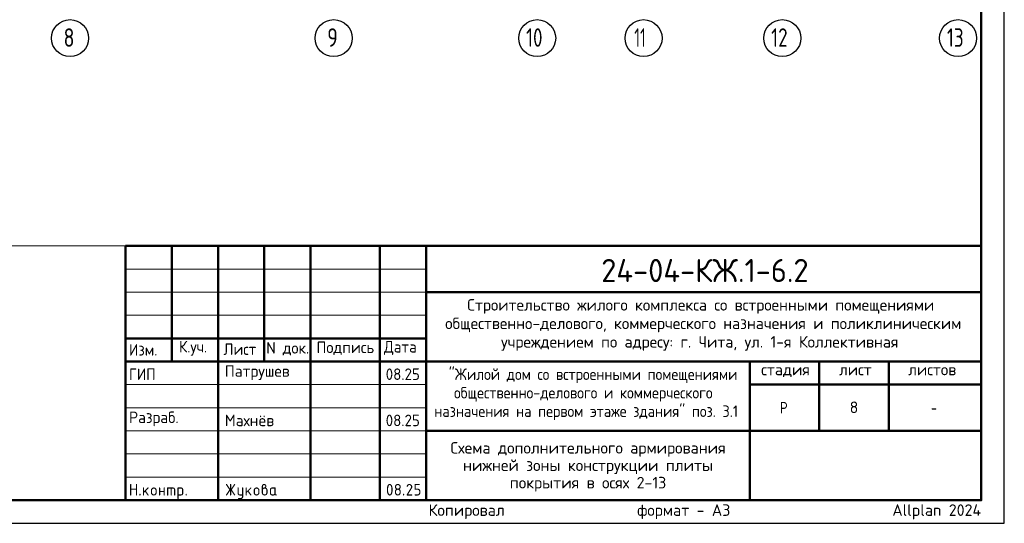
# Model space of a CAD drawing. Header units: millimetres. Extents: x 0 to 42000, y 0 to 29700.
# Tile 2 of 3: x 20711 to 42000, y 0 to 10896. Entities that reach past the tile are written whole.
import ezdxf

# ---------------------------------------------------------------- set-up
doc = ezdxf.new("R2010")
doc.units = ezdxf.units.MM
doc.linetypes.add('______5', pattern=[1100, 800, -100, 100, -100])
doc.layers.add('Standard', color=7, linetype='Continuous', lineweight=25)
doc.layers.add('Надписи', color=7, linetype='Continuous', lineweight=25)
doc.layers.add('Оси', color=7, linetype='______5', lineweight=13, true_color=0x656565)
doc.styles.add('ISOCPEUR', font='txt')

msp = doc.modelspace()

# ---------------------------------------------------------------- hatches: boundary and pattern name
at = {"layer": 'Standard', "linetype": 'Continuous', "lineweight": 25, "transparency": 33554687}
for points in [[(23099, 614), (23099, 839), (23099, 840), (23099, 842), (23099, 843), (23100, 844), (23100, 845), (23101, 846), (23101, 847), (23102, 848), (23103, 849), (23104, 850), (23105, 850), (23106, 851), (23107, 851), (23109, 851), (23110, 851), (23112, 851), (23113, 851), (23115, 851), (23116, 851), (23117, 851), (23118, 850), (23119, 850), (23120, 849), (23121, 848), (23122, 847), (23122, 846), (23123, 845), (23123, 844), (23124, 843), (23124, 842), (23124, 840), (23124, 839), (23124, 751), (23224, 751), (23224, 839), (23224, 840), (23224, 842), (23224, 843), (23225, 844), (23225, 845), (23226, 846), (23226, 847), (23227, 848), (23228, 849), (23229, 850), (23230, 850), (23231, 851), (23232, 851), (23233, 851), (23235, 851), (23236, 851), (23238, 851), (23239, 851), (23241, 851), (23242, 851), (23243, 850), (23244, 850), (23245, 849), (23246, 848), (23247, 847), (23247, 846), (23248, 845), (23248, 844), (23249, 843), (23249, 842), (23249, 840), (23249, 839), (23249, 614), (23249, 612), (23249, 611), (23249, 609), (23248, 608), (23248, 607), (23247, 606), (23247, 605), (23246, 604), (23245, 604), (23244, 603), (23243, 602), (23242, 602), (23241, 602), (23239, 601), (23238, 601), (23236, 601), (23235, 601), (23233, 601), (23232, 602), (23231, 602), (23230, 602), (23229, 603), (23228, 604), (23227, 604), (23226, 605), (23226, 606), (23225, 607), (23225, 608), (23224, 609), (23224, 611), (23224, 612), (23224, 614), (23224, 726), (23124, 726), (23124, 614), (23124, 612), (23124, 611), (23124, 609), (23123, 608), (23123, 607), (23122, 606), (23122, 605), (23121, 604), (23120, 604), (23119, 603), (23118, 602), (23117, 602), (23116, 602), (23115, 601), (23113, 601), (23112, 601), (23110, 601), (23109, 601), (23107, 602), (23106, 602), (23105, 602), (23104, 603), (23103, 604), (23102, 604), (23101, 605), (23101, 606), (23100, 607), (23100, 608), (23099, 609), (23099, 611), (23099, 612)], [(23299, 626), (23299, 628), (23299, 629), (23299, 631), (23300, 632), (23300, 633), (23301, 634), (23301, 635), (23302, 636), (23303, 637), (23304, 637), (23305, 638), (23306, 638), (23307, 638), (23309, 639), (23310, 639), (23312, 639), (23313, 639), (23314, 639), (23316, 638), (23317, 638), (23318, 638), (23319, 637), (23320, 637), (23321, 636), (23322, 635), (23322, 634), (23323, 633), (23323, 632), (23324, 631), (23324, 629), (23324, 628), (23324, 626), (23324, 614), (23324, 612), (23324, 611), (23324, 610), (23323, 608), (23323, 607), (23322, 606), (23322, 605), (23321, 604), (23320, 604), (23319, 603), (23318, 602), (23317, 602), (23316, 602), (23314, 601), (23313, 601), (23312, 601), (23310, 601), (23309, 601), (23307, 602), (23306, 602), (23305, 602), (23304, 603), (23303, 604), (23302, 604), (23301, 605), (23301, 606), (23300, 607), (23300, 608), (23299, 610), (23299, 611), (23299, 612), (23299, 614)], [(23399, 694), (23478, 773), (23478, 773), (23479, 774), (23480, 775), (23482, 775), (23483, 776), (23484, 776), (23485, 776), (23486, 776), (23488, 776), (23489, 776), (23491, 776), (23492, 775), (23493, 775), (23494, 774), (23495, 774), (23496, 773), (23497, 772), (23497, 771), (23498, 770), (23498, 769), (23499, 768), (23499, 767), (23499, 765), (23499, 764), (23499, 762), (23499, 761), (23498, 760), (23498, 759), (23497, 758), (23497, 757), (23496, 756), (23495, 755), (23440, 700), (23496, 621), (23498, 619), (23498, 617), (23499, 616), (23499, 614), (23499, 612), (23499, 611), (23499, 609), (23498, 608), (23498, 607), (23497, 606), (23497, 605), (23496, 604), (23495, 604), (23494, 603), (23493, 602), (23492, 602), (23491, 602), (23489, 601), (23488, 601), (23486, 601), (23485, 601), (23483, 602), (23482, 602), (23480, 603), (23479, 603), (23478, 604), (23477, 605), (23476, 607), (23422, 682), (23399, 659), (23399, 614), (23399, 612), (23399, 611), (23399, 609), (23398, 608), (23398, 607), (23397, 606), (23397, 605), (23396, 604), (23395, 604), (23394, 603), (23393, 602), (23392, 602), (23391, 602), (23389, 601), (23388, 601), (23386, 601), (23385, 601), (23383, 601), (23382, 602), (23381, 602), (23380, 602), (23379, 603), (23378, 604), (23377, 604), (23376, 605), (23376, 606), (23375, 607), (23375, 608), (23374, 609), (23374, 611), (23374, 612), (23374, 614), (23374, 764), (23374, 765), (23374, 767), (23374, 768), (23375, 769), (23375, 770), (23376, 771), (23376, 772), (23377, 773), (23378, 774), (23379, 774), (23380, 775), (23381, 775), (23382, 776), (23383, 776), (23385, 776), (23386, 776), (23388, 776), (23389, 776), (23391, 776), (23392, 775), (23393, 775), (23394, 774), (23395, 774), (23396, 773), (23397, 772), (23397, 771), (23398, 770), (23398, 769), (23399, 768), (23399, 767), (23399, 765), (23399, 764)], [(23749, 676), (23749, 614), (23749, 612), (23748, 611), (23748, 609), (23748, 608), (23747, 607), (23747, 606), (23746, 605), (23746, 604), (23745, 604), (23744, 603), (23743, 602), (23742, 602), (23740, 602), (23739, 601), (23738, 601), (23736, 601), (23735, 601), (23733, 601), (23732, 602), (23731, 602), (23729, 602), (23729, 603), (23728, 604), (23727, 604), (23726, 605), (23725, 606), (23725, 607), (23724, 608), (23724, 609), (23724, 611), (23724, 612), (23724, 614), (23724, 764), (23724, 765), (23724, 767), (23724, 768), (23724, 769), (23725, 770), (23725, 771), (23726, 772), (23727, 773), (23728, 774), (23729, 774), (23729, 775), (23731, 775), (23732, 776), (23733, 776), (23735, 776), (23736, 776), (23738, 776), (23739, 776), (23740, 776), (23742, 775), (23743, 775), (23744, 774), (23745, 774), (23746, 773), (23746, 772), (23747, 771), (23747, 770), (23748, 769), (23748, 768), (23748, 767), (23749, 765), (23749, 764), (23749, 701), (23823, 701), (23823, 764), (23823, 765), (23824, 767), (23824, 768), (23824, 769), (23825, 770), (23825, 771), (23826, 772), (23826, 773), (23827, 774), (23828, 774), (23829, 775), (23830, 775), (23832, 776), (23833, 776), (23834, 776), (23836, 776), (23837, 776), (23839, 776), (23840, 776), (23841, 775), (23843, 775), (23843, 774), (23844, 774), (23845, 773), (23846, 772), (23847, 771), (23847, 770), (23848, 769), (23848, 768), (23848, 767), (23848, 765), (23848, 764), (23848, 614), (23848, 612), (23848, 611), (23848, 609), (23848, 608), (23847, 607), (23847, 606), (23846, 605), (23845, 604), (23844, 604), (23843, 603), (23843, 602), (23841, 602), (23840, 602), (23839, 601), (23837, 601), (23836, 601), (23834, 601), (23833, 601), (23832, 602), (23830, 602), (23829, 602), (23828, 603), (23827, 604), (23826, 604), (23826, 605), (23825, 606), (23825, 607), (23824, 608), (23824, 609), (23824, 611), (23823, 612), (23823, 614), (23823, 676)], [(23911, 776), (24023, 776), (24026, 776), (24028, 776), (24031, 776), (24033, 775), (24036, 775), (24038, 774), (24040, 773), (24043, 773), (24045, 772), (24047, 770), (24049, 769), (24051, 768), (24053, 767), (24055, 765), (24057, 763), (24059, 762), (24061, 760), (24062, 758), (24064, 756), (24065, 754), (24067, 752), (24068, 750), (24069, 748), (24070, 745), (24071, 743), (24071, 741), (24072, 739), (24072, 736), (24073, 734), (24073, 731), (24073, 729), (24073, 726), (24073, 614), (24073, 612), (24073, 611), (24073, 609), (24073, 608), (24072, 607), (24072, 606), (24071, 605), (24070, 604), (24069, 604), (24068, 603), (24067, 602), (24066, 602), (24065, 602), (24064, 601), (24062, 601), (24061, 601), (24059, 601), (24058, 601), (24057, 602), (24055, 602), (24054, 602), (24053, 603), (24052, 604), (24051, 604), (24051, 605), (24050, 606), (24049, 607), (24049, 608), (24049, 609), (24048, 611), (24048, 612), (24048, 614), (24048, 726), (24048, 729), (24048, 731), (24047, 734), (24046, 736), (24046, 738), (24044, 740), (24043, 742), (24041, 744), (24039, 746), (24037, 747), (24035, 748), (24033, 749), (24031, 750), (24028, 751), (24026, 751), (24023, 751), (23998, 751), (23998, 614), (23998, 612), (23998, 611), (23998, 609), (23998, 608), (23997, 607), (23997, 606), (23996, 605), (23995, 604), (23995, 604), (23994, 603), (23993, 602), (23991, 602), (23990, 602), (23989, 601), (23987, 601), (23986, 601), (23984, 601), (23983, 601), (23982, 602), (23980, 602), (23979, 602), (23978, 603), (23977, 604), (23977, 604), (23976, 605), (23975, 606), (23975, 607), (23974, 608), (23974, 609), (23974, 611), (23973, 612), (23973, 614), (23973, 751), (23924, 751), (23924, 614), (23924, 612), (23923, 611), (23923, 609), (23923, 608), (23922, 607), (23922, 606), (23921, 605), (23920, 604), (23920, 604), (23919, 603), (23918, 602), (23916, 602), (23915, 602), (23914, 601), (23913, 601), (23911, 601), (23909, 601), (23908, 601), (23907, 602), (23906, 602), (23904, 602), (23903, 603), (23902, 604), (23902, 604), (23901, 605), (23900, 606), (23900, 607), (23899, 608), (23899, 609), (23899, 611), (23898, 612), (23898, 614), (23898, 764), (23898, 765), (23899, 767), (23899, 768), (23899, 769), (23900, 770), (23900, 771), (23901, 772), (23902, 773), (23902, 774), (23903, 774), (23904, 775), (23906, 775), (23907, 776), (23908, 776), (23909, 776)], [(24298, 626), (24298, 628), (24298, 629), (24299, 631), (24299, 632), (24299, 633), (24300, 634), (24301, 635), (24301, 636), (24302, 637), (24303, 637), (24304, 638), (24305, 638), (24307, 638), (24308, 639), (24309, 639), (24311, 639), (24312, 639), (24314, 639), (24315, 638), (24316, 638), (24317, 638), (24318, 637), (24319, 637), (24320, 636), (24321, 635), (24322, 634), (24322, 633), (24323, 632), (24323, 631), (24323, 629), (24323, 628), (24323, 626), (24323, 614), (24323, 612), (24323, 611), (24323, 610), (24323, 608), (24322, 607), (24322, 606), (24321, 605), (24320, 604), (24319, 604), (24318, 603), (24317, 602), (24316, 602), (24315, 602), (24314, 601), (24312, 601), (24311, 601), (24309, 601), (24308, 601), (24307, 602), (24305, 602), (24304, 602), (24303, 603), (24302, 604), (24301, 604), (24301, 605), (24300, 606), (24299, 607), (24299, 608), (24299, 610), (24298, 611), (24298, 612), (24298, 614)], [(25259, 704), (25194, 607), (25193, 605), (25192, 604), (25191, 603), (25190, 603), (25188, 602), (25187, 602), (25185, 601), (25183, 601), (25182, 601), (25180, 601), (25179, 602), (25178, 602), (25177, 603), (25176, 603), (25175, 604), (25174, 605), (25173, 605), (25173, 606), (25172, 607), (25172, 609), (25171, 610), (25171, 611), (25171, 613), (25171, 614), (25171, 616), (25172, 618), (25172, 619), (25173, 621), (25243, 726), (25173, 832), (25172, 833), (25172, 835), (25171, 837), (25171, 838), (25171, 840), (25171, 841), (25171, 843), (25172, 844), (25172, 845), (25173, 846), (25173, 847), (25174, 848), (25175, 849), (25176, 849), (25177, 850), (25178, 850), (25179, 851), (25181, 851), (25182, 851), (25184, 851), (25185, 851), (25187, 851), (25188, 851), (25189, 850), (25191, 849), (25192, 848), (25193, 847), (25194, 846), (25259, 749), (25259, 839), (25259, 840), (25259, 842), (25259, 843), (25259, 844), (25260, 845), (25260, 846), (25261, 847), (25262, 848), (25262, 849), (25263, 850), (25264, 850), (25266, 851), (25267, 851), (25268, 851), (25269, 851), (25271, 851), (25273, 851), (25274, 851), (25275, 851), (25277, 851), (25278, 850), (25279, 850), (25280, 849), (25280, 848), (25281, 847), (25282, 846), (25282, 845), (25283, 844), (25283, 843), (25283, 842), (25284, 840), (25284, 839), (25284, 749), (25348, 846), (25349, 847), (25350, 848), (25351, 849), (25353, 850), (25354, 851), (25356, 851), (25357, 851), (25359, 851), (25360, 851), (25361, 851), (25362, 851), (25363, 850), (25365, 850), (25366, 849), (25367, 848), (25367, 847), (25368, 847), (25369, 846), (25370, 845), (25370, 843), (25371, 842), (25371, 841), (25371, 840), (25371, 839), (25371, 837), (25371, 835), (25370, 833), (25369, 832), (25299, 726), (25369, 621), (25370, 619), (25371, 617), (25371, 616), (25371, 614), (25371, 613), (25371, 611), (25371, 610), (25370, 609), (25370, 608), (25369, 607), (25368, 606), (25368, 605), (25367, 604), (25366, 603), (25365, 603), (25364, 602), (25363, 602), (25361, 602), (25360, 601), (25359, 601), (25357, 601), (25356, 602), (25354, 602), (25353, 603), (25351, 603), (25350, 604), (25349, 605), (25348, 607), (25284, 704), (25284, 614), (25284, 612), (25283, 611), (25283, 609), (25283, 608), (25282, 607), (25282, 606), (25281, 605), (25280, 604), (25280, 604), (25279, 603), (25278, 602), (25277, 602), (25275, 602), (25274, 601), (25273, 601), (25271, 601), (25269, 601), (25268, 601), (25267, 602), (25266, 602), (25264, 602), (25263, 603), (25262, 604), (25262, 604), (25261, 605), (25260, 606), (25260, 607), (25259, 608), (25259, 609), (25259, 611), (25259, 612), (25259, 614)], [(25521, 576), (25521, 601), (25471, 601), (25468, 601), (25466, 602), (25463, 602), (25461, 602), (25458, 603), (25456, 603), (25454, 604), (25452, 605), (25449, 606), (25447, 607), (25445, 608), (25443, 609), (25441, 611), (25439, 612), (25437, 614), (25436, 616), (25434, 618), (25432, 620), (25431, 622), (25429, 624), (25428, 626), (25427, 628), (25426, 630), (25425, 632), (25424, 634), (25423, 637), (25422, 639), (25422, 641), (25422, 644), (25421, 646), (25421, 649), (25421, 651), (25421, 764), (25421, 765), (25421, 767), (25421, 768), (25422, 769), (25422, 770), (25423, 771), (25423, 772), (25424, 773), (25425, 774), (25426, 774), (25427, 775), (25428, 775), (25429, 776), (25431, 776), (25432, 776), (25434, 776), (25435, 776), (25437, 776), (25438, 776), (25439, 775), (25440, 775), (25441, 774), (25442, 774), (25443, 773), (25444, 772), (25444, 771), (25445, 770), (25445, 769), (25446, 768), (25446, 767), (25446, 765), (25446, 764), (25446, 651), (25446, 649), (25447, 646), (25447, 644), (25448, 642), (25449, 640), (25450, 638), (25452, 636), (25454, 634), (25455, 632), (25457, 630), (25459, 629), (25462, 628), (25464, 627), (25466, 627), (25468, 626), (25471, 626), (25521, 626), (25521, 764), (25521, 765), (25521, 767), (25521, 768), (25522, 769), (25522, 770), (25523, 771), (25523, 772), (25524, 773), (25525, 774), (25526, 774), (25527, 775), (25528, 775), (25529, 776), (25530, 776), (25532, 776), (25533, 776), (25535, 776), (25536, 776), (25538, 776), (25539, 775), (25540, 775), (25541, 774), (25542, 774), (25543, 773), (25544, 772), (25544, 771), (25545, 770), (25545, 769), (25545, 768), (25546, 767), (25546, 765), (25546, 764), (25546, 576), (25546, 574), (25546, 571), (25545, 569), (25545, 566), (25545, 564), (25544, 562), (25543, 559), (25542, 557), (25541, 555), (25540, 553), (25539, 551), (25538, 549), (25537, 547), (25535, 545), (25533, 543), (25532, 541), (25530, 539), (25528, 538), (25526, 536), (25524, 535), (25522, 533), (25520, 532), (25518, 531), (25516, 530), (25514, 529), (25511, 528), (25509, 528), (25507, 527), (25504, 527), (25502, 527), (25499, 526), (25497, 526), (25446, 526), (25445, 526), (25443, 527), (25442, 527), (25441, 527), (25440, 528), (25439, 528), (25438, 529), (25437, 529), (25436, 530), (25435, 531), (25435, 532), (25434, 533), (25434, 535), (25434, 536), (25434, 537), (25434, 539), (25434, 540), (25434, 541), (25434, 542), (25435, 544), (25435, 545), (25436, 546), (25436, 547), (25437, 548), (25438, 549), (25439, 549), (25440, 550), (25442, 550), (25443, 551), (25444, 551), (25445, 551), (25446, 551), (25496, 551), (25499, 551), (25501, 552), (25503, 552), (25506, 553), (25508, 554), (25510, 555), (25512, 557), (25514, 558), (25515, 560), (25517, 562), (25518, 564), (25519, 566), (25520, 568), (25520, 571), (25521, 573)], [(25621, 694), (25700, 773), (25700, 773), (25701, 774), (25702, 775), (25704, 775), (25705, 776), (25706, 776), (25707, 776), (25708, 776), (25710, 776), (25711, 776), (25713, 776), (25714, 775), (25715, 775), (25716, 774), (25717, 774), (25718, 773), (25719, 772), (25719, 771), (25720, 770), (25720, 769), (25721, 768), (25721, 767), (25721, 765), (25721, 764), (25721, 762), (25721, 761), (25721, 760), (25720, 759), (25720, 758), (25719, 757), (25718, 756), (25717, 755), (25662, 700), (25719, 621), (25720, 619), (25720, 617), (25721, 616), (25721, 614), (25721, 612), (25721, 611), (25721, 609), (25720, 608), (25720, 607), (25719, 606), (25719, 605), (25718, 604), (25717, 604), (25716, 603), (25715, 602), (25714, 602), (25713, 602), (25711, 601), (25710, 601), (25708, 601), (25707, 601), (25705, 602), (25704, 602), (25703, 603), (25701, 603), (25700, 604), (25699, 605), (25698, 607), (25644, 682), (25621, 659), (25621, 614), (25621, 612), (25621, 611), (25621, 609), (25620, 608), (25620, 607), (25619, 606), (25619, 605), (25618, 604), (25617, 604), (25616, 603), (25615, 602), (25614, 602), (25613, 602), (25611, 601), (25610, 601), (25608, 601), (25607, 601), (25606, 601), (25604, 602), (25603, 602), (25602, 602), (25601, 603), (25600, 604), (25599, 604), (25598, 605), (25598, 606), (25597, 607), (25597, 608), (25596, 609), (25596, 611), (25596, 612), (25596, 614), (25596, 764), (25596, 765), (25596, 767), (25596, 768), (25597, 769), (25597, 770), (25598, 771), (25598, 772), (25599, 773), (25600, 774), (25601, 774), (25602, 775), (25603, 775), (25604, 776), (25606, 776), (25607, 776), (25608, 776), (25610, 776), (25611, 776), (25613, 776), (25614, 775), (25615, 775), (25616, 774), (25617, 774), (25618, 773), (25619, 772), (25619, 771), (25620, 770), (25620, 769), (25621, 768), (25621, 767), (25621, 765), (25621, 764)], [(29000, 626), (29000, 628), (29000, 629), (29000, 631), (29001, 632), (29001, 633), (29002, 634), (29002, 635), (29003, 636), (29004, 637), (29005, 637), (29006, 638), (29007, 638), (29008, 638), (29009, 639), (29011, 639), (29012, 639), (29014, 639), (29015, 639), (29017, 638), (29018, 638), (29019, 638), (29020, 637), (29021, 637), (29022, 636), (29023, 635), (29023, 634), (29024, 633), (29024, 632), (29024, 631), (29025, 629), (29025, 628), (29025, 626), (29025, 614), (29025, 612), (29025, 611), (29024, 610), (29024, 608), (29024, 607), (29023, 606), (29023, 605), (29022, 604), (29021, 604), (29020, 603), (29019, 602), (29018, 602), (29017, 602), (29015, 601), (29014, 601), (29012, 601), (29011, 601), (29009, 601), (29008, 602), (29007, 602), (29006, 602), (29005, 603), (29004, 604), (29003, 604), (29002, 605), (29002, 606), (29001, 607), (29001, 608), (29000, 610), (29000, 611), (29000, 612), (29000, 614)], [(29137, 851), (29140, 851), (29144, 851), (29147, 851), (29150, 850), (29153, 850), (29156, 849), (29158, 848), (29161, 847), (29164, 846), (29167, 844), (29169, 843), (29172, 841), (29174, 839), (29177, 837), (29179, 835), (29181, 833), (29184, 831), (29186, 828), (29188, 826), (29189, 823), (29191, 821), (29193, 818), (29194, 816), (29195, 813), (29196, 810), (29197, 807), (29198, 804), (29198, 801), (29199, 798), (29199, 795), (29200, 792), (29200, 789), (29200, 784), (29199, 780), (29198, 775), (29197, 771), (29195, 766), (29193, 762), (29191, 757), (29188, 753), (29110, 626), (29187, 626), (29189, 626), (29190, 626), (29191, 626), (29193, 626), (29194, 625), (29195, 625), (29196, 624), (29197, 623), (29197, 622), (29198, 621), (29198, 620), (29199, 619), (29199, 618), (29199, 617), (29200, 615), (29200, 614), (29200, 612), (29199, 611), (29199, 610), (29199, 608), (29198, 607), (29198, 606), (29197, 605), (29197, 604), (29196, 604), (29195, 603), (29194, 602), (29193, 602), (29191, 602), (29190, 601), (29189, 601), (29187, 601), (29087, 601), (29086, 601), (29084, 601), (29083, 602), (29082, 602), (29081, 602), (29080, 603), (29079, 604), (29078, 604), (29077, 605), (29076, 606), (29076, 607), (29075, 608), (29075, 609), (29075, 611), (29075, 612), (29075, 614), (29075, 616), (29075, 617), (29076, 619), (29077, 621), (29168, 768), (29170, 771), (29171, 773), (29172, 776), (29173, 778), (29174, 781), (29174, 783), (29175, 786), (29175, 789), (29175, 793), (29174, 796), (29173, 800), (29172, 803), (29171, 806), (29168, 809), (29166, 813), (29164, 815), (29161, 818), (29158, 820), (29155, 822), (29152, 823), (29148, 825), (29145, 826), (29141, 826), (29137, 826), (29135, 826), (29132, 826), (29129, 825), (29127, 824), (29124, 823), (29122, 822), (29119, 820), (29117, 818), (29114, 816), (29112, 814), (29110, 812), (29107, 809), (29105, 806), (29103, 802), (29100, 799), (29098, 795), (29097, 793), (29096, 792), (29095, 791), (29094, 790), (29092, 790), (29091, 789), (29089, 789), (29087, 789), (29086, 789), (29084, 789), (29083, 789), (29082, 790), (29081, 790), (29080, 791), (29079, 791), (29078, 792), (29077, 793), (29076, 794), (29076, 795), (29075, 796), (29075, 797), (29075, 798), (29075, 800), (29075, 801), (29075, 803), (29075, 804), (29075, 805), (29076, 806), (29079, 812), (29082, 817), (29085, 822), (29088, 826), (29092, 830), (29095, 834), (29099, 837), (29103, 840), (29107, 843), (29111, 845), (29115, 847), (29119, 848), (29123, 850), (29128, 851), (29132, 851)], [(29250, 739), (29250, 839), (29250, 840), (29250, 842), (29250, 843), (29250, 844), (29251, 845), (29251, 846), (29252, 847), (29253, 848), (29253, 849), (29254, 850), (29255, 850), (29257, 851), (29258, 851), (29259, 851), (29261, 851), (29262, 851), (29349, 851), (29351, 851), (29352, 851), (29354, 851), (29355, 851), (29356, 850), (29357, 850), (29358, 849), (29359, 848), (29359, 847), (29360, 846), (29361, 845), (29361, 844), (29361, 843), (29362, 842), (29362, 840), (29362, 839), (29362, 837), (29362, 836), (29361, 834), (29361, 833), (29361, 832), (29360, 831), (29359, 830), (29359, 829), (29358, 829), (29357, 828), (29356, 827), (29355, 827), (29354, 827), (29352, 826), (29351, 826), (29349, 826), (29275, 826), (29275, 751), (29312, 751), (29315, 751), (29318, 751), (29322, 751), (29324, 750), (29327, 750), (29330, 749), (29333, 748), (29336, 747), (29339, 746), (29341, 744), (29344, 743), (29347, 741), (29349, 739), (29351, 737), (29354, 735), (29356, 733), (29358, 731), (29360, 728), (29362, 726), (29364, 723), (29366, 721), (29367, 718), (29369, 715), (29370, 713), (29371, 710), (29372, 707), (29373, 704), (29373, 701), (29374, 698), (29374, 695), (29374, 692), (29374, 689), (29374, 664), (29374, 661), (29374, 657), (29374, 654), (29373, 651), (29373, 648), (29372, 645), (29371, 643), (29370, 640), (29369, 637), (29367, 634), (29366, 632), (29364, 629), (29362, 627), (29360, 624), (29358, 622), (29356, 620), (29354, 617), (29351, 615), (29349, 613), (29346, 612), (29344, 610), (29341, 608), (29339, 607), (29336, 606), (29333, 605), (29330, 604), (29327, 603), (29324, 602), (29321, 602), (29318, 602), (29315, 601), (29312, 601), (29262, 601), (29261, 601), (29259, 601), (29258, 602), (29257, 602), (29255, 602), (29254, 603), (29253, 604), (29253, 604), (29252, 605), (29251, 606), (29251, 607), (29250, 608), (29250, 610), (29250, 611), (29250, 612), (29250, 614), (29250, 615), (29250, 617), (29250, 618), (29250, 619), (29251, 620), (29251, 621), (29252, 622), (29253, 623), (29253, 624), (29254, 625), (29255, 625), (29257, 626), (29258, 626), (29259, 626), (29261, 626), (29262, 626), (29312, 626), (29316, 626), (29319, 627), (29323, 628), (29326, 629), (29330, 630), (29333, 632), (29336, 634), (29338, 637), (29341, 640), (29343, 643), (29345, 646), (29347, 649), (29348, 653), (29349, 656), (29349, 660), (29349, 664), (29349, 689), (29349, 693), (29349, 696), (29348, 700), (29347, 703), (29345, 707), (29343, 710), (29341, 713), (29338, 715), (29336, 718), (29333, 720), (29330, 722), (29326, 724), (29323, 725), (29319, 726), (29316, 726), (29312, 726), (29262, 726), (29261, 726), (29259, 726), (29258, 727), (29257, 727), (29255, 727), (29254, 728), (29253, 729), (29253, 729), (29252, 730), (29251, 731), (29251, 732), (29250, 733), (29250, 734), (29250, 736), (29250, 737)]]:
    msp.add_hatch(color=7, dxfattribs=at).paths.add_polyline_path(points, flags=16)
h = msp.add_hatch(color=7, dxfattribs=at)
h.paths.add_polyline_path([(23549, 664), (23549, 714), (23549, 717), (23549, 720), (23549, 723), (23550, 726), (23550, 729), (23551, 732), (23552, 735), (23553, 738), (23554, 740), (23556, 743), (23557, 746), (23559, 748), (23561, 751), (23563, 753), (23565, 756), (23567, 758), (23569, 760), (23572, 762), (23574, 764), (23577, 766), (23579, 768), (23582, 769), (23584, 770), (23587, 772), (23590, 773), (23593, 774), (23596, 774), (23599, 775), (23602, 776), (23605, 776), (23608, 776), (23611, 776), (23614, 776), (23618, 776), (23621, 776), (23624, 775), (23627, 774), (23630, 774), (23633, 773), (23635, 772), (23638, 770), (23641, 769), (23643, 768), (23646, 766), (23648, 764), (23651, 762), (23653, 760), (23655, 758), (23658, 756), (23660, 753), (23662, 751), (23663, 749), (23665, 746), (23666, 743), (23668, 741), (23669, 738), (23670, 735), (23671, 732), (23672, 729), (23672, 726), (23673, 723), (23673, 720), (23674, 717), (23674, 714), (23674, 664), (23674, 660), (23673, 657), (23673, 654), (23672, 651), (23672, 648), (23671, 645), (23670, 642), (23669, 640), (23668, 637), (23666, 634), (23665, 632), (23663, 629), (23662, 627), (23660, 624), (23658, 622), (23655, 620), (23653, 617), (23651, 615), (23648, 613), (23646, 612), (23643, 610), (23641, 608), (23638, 607), (23635, 606), (23632, 605), (23629, 604), (23627, 603), (23624, 602), (23621, 602), (23617, 602), (23614, 601), (23611, 601), (23608, 601), (23605, 602), (23602, 602), (23599, 602), (23596, 603), (23593, 604), (23590, 605), (23587, 606), (23584, 607), (23582, 608), (23579, 610), (23577, 612), (23574, 613), (23572, 615), (23569, 617), (23567, 620), (23565, 622), (23563, 624), (23561, 627), (23559, 629), (23557, 632), (23556, 634), (23554, 637), (23553, 640), (23552, 642), (23551, 645), (23550, 648), (23550, 651), (23549, 654), (23549, 657), (23549, 660)], flags=16)
h.paths.add_polyline_path([(23648, 664), (23648, 714), (23648, 718), (23648, 721), (23647, 725), (23646, 728), (23644, 732), (23642, 735), (23640, 738), (23638, 740), (23635, 743), (23632, 745), (23629, 747), (23625, 749), (23622, 750), (23619, 751), (23615, 751), (23611, 751), (23607, 751), (23604, 751), (23600, 750), (23597, 749), (23594, 747), (23590, 745), (23587, 743), (23585, 740), (23582, 738), (23580, 735), (23578, 732), (23577, 728), (23575, 725), (23574, 721), (23574, 718), (23574, 714), (23574, 664), (23574, 660), (23574, 656), (23575, 653), (23577, 649), (23578, 646), (23580, 643), (23582, 640), (23585, 637), (23587, 634), (23590, 632), (23593, 630), (23597, 629), (23600, 628), (23604, 627), (23607, 626), (23611, 626), (23615, 626), (23619, 627), (23622, 628), (23625, 629), (23629, 630), (23632, 633), (23635, 635), (23638, 637), (23640, 640), (23642, 643), (23644, 646), (23646, 649), (23647, 653), (23648, 656), (23648, 660)])
h = msp.add_hatch(color=7, dxfattribs=at)
h.paths.add_polyline_path([(24123, 764), (24123, 765), (24124, 767), (24124, 768), (24124, 769), (24125, 770), (24125, 771), (24126, 772), (24127, 773), (24127, 774), (24128, 774), (24129, 775), (24130, 775), (24132, 776), (24133, 776), (24134, 776), (24136, 776), (24198, 776), (24201, 776), (24203, 776), (24206, 776), (24208, 775), (24211, 775), (24213, 774), (24215, 773), (24218, 773), (24220, 772), (24222, 770), (24224, 769), (24226, 768), (24228, 767), (24230, 765), (24232, 763), (24234, 762), (24236, 760), (24237, 758), (24239, 756), (24240, 754), (24241, 752), (24243, 750), (24244, 748), (24245, 746), (24245, 743), (24246, 741), (24247, 739), (24247, 736), (24248, 734), (24248, 731), (24248, 729), (24248, 726), (24248, 651), (24248, 649), (24248, 646), (24248, 644), (24247, 641), (24247, 639), (24246, 637), (24245, 634), (24245, 632), (24244, 630), (24243, 628), (24241, 626), (24240, 624), (24239, 622), (24237, 620), (24236, 618), (24234, 616), (24232, 614), (24230, 612), (24228, 611), (24226, 609), (24224, 608), (24222, 607), (24220, 606), (24218, 605), (24215, 604), (24213, 603), (24211, 603), (24208, 602), (24206, 602), (24203, 602), (24201, 601), (24198, 601), (24148, 601), (24148, 539), (24148, 537), (24148, 536), (24148, 535), (24148, 533), (24147, 532), (24147, 531), (24146, 530), (24145, 529), (24145, 529), (24144, 528), (24143, 528), (24141, 527), (24140, 527), (24139, 527), (24138, 526), (24136, 526), (24134, 526), (24133, 527), (24132, 527), (24130, 527), (24129, 528), (24128, 528), (24127, 529), (24127, 529), (24126, 530), (24125, 531), (24125, 532), (24124, 533), (24124, 535), (24124, 536), (24123, 537), (24123, 539)], flags=16)
h.paths.add_polyline_path([(24148, 751), (24148, 626), (24198, 626), (24201, 626), (24203, 627), (24206, 627), (24208, 628), (24210, 629), (24212, 630), (24214, 632), (24216, 634), (24218, 635), (24219, 637), (24220, 639), (24221, 642), (24222, 644), (24223, 646), (24223, 649), (24223, 651), (24223, 726), (24223, 729), (24223, 731), (24222, 734), (24221, 736), (24220, 738), (24219, 740), (24218, 742), (24216, 744), (24214, 746), (24212, 747), (24210, 748), (24208, 749), (24206, 750), (24203, 751), (24201, 751), (24198, 751)])
h = msp.add_hatch(color=7, dxfattribs=at)
h.paths.add_polyline_path([(25771, 664), (25771, 714), (25771, 717), (25771, 720), (25771, 723), (25772, 726), (25773, 729), (25773, 732), (25774, 735), (25775, 738), (25777, 740), (25778, 743), (25779, 746), (25781, 748), (25783, 751), (25785, 753), (25787, 756), (25789, 758), (25791, 760), (25794, 762), (25796, 764), (25799, 766), (25801, 768), (25804, 769), (25806, 770), (25809, 772), (25812, 773), (25815, 774), (25818, 774), (25821, 775), (25824, 776), (25827, 776), (25830, 776), (25833, 776), (25836, 776), (25840, 776), (25843, 776), (25846, 775), (25849, 774), (25852, 774), (25855, 773), (25857, 772), (25860, 770), (25863, 769), (25865, 768), (25868, 766), (25871, 764), (25873, 762), (25875, 760), (25878, 758), (25880, 756), (25882, 753), (25884, 751), (25885, 749), (25887, 746), (25889, 743), (25890, 741), (25891, 738), (25892, 735), (25893, 732), (25894, 729), (25894, 726), (25895, 723), (25895, 720), (25896, 717), (25896, 714), (25896, 664), (25896, 660), (25895, 657), (25895, 654), (25894, 651), (25894, 648), (25893, 645), (25892, 642), (25891, 640), (25890, 637), (25888, 634), (25887, 632), (25885, 629), (25884, 627), (25882, 624), (25880, 622), (25877, 620), (25875, 617), (25873, 615), (25870, 613), (25868, 612), (25865, 610), (25863, 608), (25860, 607), (25857, 606), (25854, 605), (25852, 604), (25849, 603), (25846, 602), (25843, 602), (25840, 602), (25836, 601), (25833, 601), (25830, 601), (25827, 602), (25824, 602), (25821, 602), (25818, 603), (25815, 604), (25812, 605), (25809, 606), (25806, 607), (25804, 608), (25801, 610), (25799, 612), (25796, 613), (25794, 615), (25791, 617), (25789, 620), (25787, 622), (25785, 624), (25783, 627), (25781, 629), (25779, 632), (25778, 634), (25777, 637), (25775, 640), (25774, 642), (25773, 645), (25773, 648), (25772, 651), (25771, 654), (25771, 657), (25771, 660)], flags=16)
h.paths.add_polyline_path([(25871, 664), (25871, 714), (25871, 718), (25870, 721), (25869, 725), (25868, 728), (25866, 732), (25864, 735), (25862, 738), (25860, 740), (25857, 743), (25854, 745), (25851, 747), (25848, 749), (25844, 750), (25841, 751), (25837, 751), (25833, 751), (25829, 751), (25826, 751), (25822, 750), (25819, 749), (25816, 747), (25813, 745), (25810, 743), (25807, 740), (25804, 738), (25802, 735), (25800, 732), (25799, 728), (25797, 725), (25797, 721), (25796, 718), (25796, 714), (25796, 664), (25796, 660), (25797, 656), (25797, 653), (25799, 649), (25800, 646), (25802, 643), (25804, 640), (25807, 637), (25809, 634), (25812, 632), (25815, 630), (25819, 629), (25822, 628), (25826, 627), (25829, 626), (25833, 626), (25837, 626), (25841, 627), (25844, 628), (25848, 629), (25851, 630), (25854, 633), (25857, 635), (25860, 637), (25862, 640), (25864, 643), (25866, 646), (25868, 649), (25869, 653), (25870, 656), (25871, 660)])
h = msp.add_hatch(color=7, dxfattribs=at)
h.paths.add_polyline_path([(25971, 764), (25975, 767), (25979, 769), (25982, 772), (25986, 773), (25990, 775), (25993, 775), (25997, 776), (26000, 776), (26002, 776), (26004, 777), (26006, 777), (26007, 778), (26009, 779), (26011, 781), (26013, 783), (26014, 785), (26016, 787), (26017, 789), (26018, 791), (26019, 793), (26020, 795), (26020, 797), (26021, 799), (26021, 801), (26021, 804), (26020, 806), (26020, 809), (26019, 811), (26018, 813), (26017, 815), (26015, 817), (26014, 819), (26012, 821), (26010, 822), (26008, 824), (26005, 824), (26003, 825), (26001, 826), (25998, 826), (25996, 826), (25993, 826), (25991, 826), (25988, 825), (25986, 824), (25984, 823), (25982, 822), (25980, 821), (25978, 819), (25976, 817), (25975, 815), (25973, 813), (25973, 811), (25972, 809), (25971, 806), (25971, 804), (25971, 801)])
h.paths.add_polyline_path([(26033, 771), (26037, 769), (26041, 767), (26045, 765), (26048, 762), (26052, 759), (26055, 756), (26058, 752), (26060, 748), (26063, 744), (26065, 740), (26067, 736), (26068, 732), (26069, 727), (26070, 723), (26070, 718), (26070, 714), (26070, 664), (26070, 661), (26070, 657), (26070, 654), (26069, 651), (26069, 648), (26068, 645), (26067, 642), (26066, 640), (26065, 637), (26063, 634), (26062, 632), (26060, 629), (26058, 627), (26056, 624), (26054, 622), (26052, 619), (26050, 617), (26048, 615), (26045, 613), (26043, 612), (26040, 610), (26037, 608), (26035, 607), (26032, 606), (26029, 605), (26026, 604), (26024, 603), (26021, 602), (26018, 602), (26014, 602), (26011, 601), (26008, 601), (26005, 601), (26002, 602), (25999, 602), (25996, 602), (25993, 603), (25990, 604), (25987, 605), (25984, 606), (25981, 607), (25979, 608), (25976, 610), (25973, 612), (25971, 613), (25968, 615), (25966, 617), (25964, 620), (25962, 622), (25960, 624), (25958, 627), (25956, 629), (25954, 632), (25953, 634), (25951, 637), (25950, 640), (25949, 643), (25948, 645), (25947, 648), (25947, 651), (25946, 654), (25946, 657), (25946, 661), (25946, 664), (25946, 801), (25946, 804), (25946, 806), (25946, 809), (25947, 811), (25947, 814), (25948, 816), (25948, 818), (25949, 821), (25950, 823), (25951, 825), (25953, 827), (25954, 829), (25955, 831), (25957, 833), (25958, 835), (25960, 837), (25962, 839), (25964, 840), (25966, 842), (25968, 843), (25970, 845), (25972, 846), (25974, 847), (25976, 848), (25979, 849), (25981, 849), (25983, 850), (25986, 850), (25988, 851), (25990, 851), (25993, 851), (25996, 851), (25998, 851), (26001, 851), (26003, 851), (26006, 850), (26008, 850), (26010, 849), (26013, 849), (26015, 848), (26017, 847), (26019, 846), (26021, 844), (26023, 843), (26025, 842), (26027, 840), (26029, 839), (26031, 837), (26033, 835), (26034, 833), (26036, 831), (26037, 829), (26039, 827), (26040, 825), (26041, 823), (26042, 821), (26043, 818), (26043, 816), (26044, 814), (26045, 811), (26045, 809), (26045, 806), (26045, 804), (26045, 801), (26045, 797), (26045, 792), (26044, 788), (26042, 784), (26041, 781), (26038, 777), (26036, 774)], flags=16)
h.paths.add_polyline_path([(26045, 664), (26045, 714), (26045, 718), (26045, 721), (26044, 725), (26043, 728), (26041, 732), (26039, 735), (26037, 738), (26035, 740), (26032, 743), (26029, 745), (26026, 747), (26023, 749), (26019, 750), (26016, 751), (26012, 751), (26008, 751), (26004, 751), (26001, 751), (25997, 750), (25994, 749), (25990, 747), (25987, 745), (25984, 743), (25982, 740), (25979, 738), (25977, 735), (25975, 732), (25973, 728), (25972, 725), (25971, 721), (25971, 718), (25971, 714), (25971, 664), (25971, 660), (25971, 656), (25972, 653), (25973, 649), (25975, 646), (25977, 643), (25979, 640), (25982, 637), (25984, 634), (25987, 632), (25990, 630), (25994, 629), (25997, 628), (26001, 627), (26004, 626), (26008, 626), (26012, 626), (26016, 627), (26019, 628), (26023, 629), (26026, 630), (26029, 633), (26032, 635), (26035, 637), (26037, 640), (26039, 643), (26041, 646), (26043, 649), (26044, 653), (26045, 656), (26045, 660)])
h = msp.add_hatch(color=7, dxfattribs=at)
h.paths.add_polyline_path([(26220, 751), (26170, 751), (26168, 751), (26165, 751), (26163, 750), (26161, 749), (26159, 748), (26157, 747), (26155, 746), (26153, 744), (26151, 742), (26150, 740), (26148, 738), (26147, 736), (26147, 734), (26146, 731), (26146, 729), (26146, 726), (26146, 651), (26146, 649), (26146, 646), (26147, 644), (26147, 642), (26148, 640), (26150, 638), (26151, 636), (26153, 634), (26155, 632), (26157, 630), (26159, 629), (26161, 628), (26163, 627), (26166, 627), (26168, 626), (26170, 626), (26195, 626), (26198, 626), (26200, 627), (26203, 627), (26205, 628), (26207, 629), (26209, 630), (26211, 632), (26213, 634), (26215, 635), (26216, 637), (26218, 639), (26218, 642), (26219, 644), (26220, 646), (26220, 649), (26220, 651)])
h.paths.add_polyline_path([(26270, 614), (26270, 612), (26270, 611), (26270, 609), (26270, 608), (26269, 607), (26269, 606), (26268, 605), (26267, 604), (26266, 604), (26265, 603), (26264, 602), (26263, 602), (26262, 602), (26261, 601), (26259, 601), (26258, 601), (26253, 601), (26249, 602), (26246, 603), (26242, 605), (26238, 606), (26235, 609), (26232, 611), (26229, 615), (26226, 611), (26222, 609), (26218, 606), (26214, 605), (26210, 603), (26205, 602), (26200, 601), (26195, 601), (26170, 601), (26168, 601), (26165, 602), (26163, 602), (26160, 602), (26158, 603), (26156, 603), (26153, 604), (26151, 605), (26149, 606), (26147, 607), (26145, 608), (26143, 609), (26141, 611), (26139, 612), (26137, 614), (26135, 616), (26133, 618), (26132, 619), (26130, 621), (26129, 623), (26127, 625), (26126, 628), (26125, 630), (26124, 632), (26123, 634), (26123, 636), (26122, 639), (26121, 641), (26121, 644), (26121, 646), (26121, 649), (26121, 651), (26121, 726), (26121, 729), (26121, 731), (26121, 734), (26121, 736), (26122, 739), (26123, 741), (26123, 743), (26124, 746), (26125, 748), (26126, 750), (26127, 752), (26129, 754), (26130, 756), (26132, 758), (26133, 760), (26135, 762), (26137, 763), (26139, 765), (26141, 767), (26143, 768), (26145, 769), (26147, 770), (26149, 772), (26151, 773), (26153, 773), (26156, 774), (26158, 775), (26160, 775), (26163, 776), (26165, 776), (26168, 776), (26170, 776), (26233, 776), (26234, 776), (26236, 776), (26237, 776), (26238, 775), (26239, 775), (26240, 774), (26241, 774), (26242, 773), (26243, 772), (26244, 771), (26244, 770), (26245, 769), (26245, 768), (26245, 767), (26245, 765), (26245, 764), (26245, 639), (26245, 637), (26246, 636), (26246, 634), (26246, 633), (26246, 632), (26247, 631), (26248, 630), (26248, 629), (26249, 629), (26250, 628), (26251, 627), (26252, 627), (26254, 627), (26255, 626), (26256, 626), (26258, 626), (26259, 626), (26261, 626), (26262, 626), (26263, 625), (26264, 625), (26265, 625), (26266, 624), (26267, 623), (26268, 622), (26269, 621), (26269, 620), (26270, 619), (26270, 618), (26270, 617), (26270, 615)], flags=16)
h = msp.add_hatch(color=7, dxfattribs=at)
h.paths.add_polyline_path([(28750, 726), (28750, 734), (28749, 742), (28749, 749), (28748, 756), (28747, 764), (28746, 771), (28745, 778), (28743, 785), (28742, 790), (28741, 795), (28739, 799), (28738, 803), (28736, 807), (28734, 810), (28732, 813), (28731, 816), (28729, 818), (28727, 820), (28724, 822), (28722, 824), (28720, 825), (28718, 826), (28715, 826), (28712, 826), (28710, 826), (28708, 826), (28705, 825), (28703, 824), (28701, 822), (28699, 820), (28696, 818), (28695, 816), (28693, 813), (28691, 810), (28689, 807), (28688, 803), (28686, 799), (28685, 794), (28683, 790), (28682, 785), (28680, 778), (28679, 770), (28678, 763), (28677, 756), (28676, 749), (28676, 741), (28675, 734), (28675, 726), (28675, 719), (28676, 711), (28676, 704), (28677, 696), (28678, 689), (28679, 682), (28680, 675), (28682, 668), (28683, 663), (28684, 658), (28686, 654), (28687, 650), (28689, 646), (28691, 643), (28693, 639), (28694, 637), (28696, 634), (28698, 632), (28701, 630), (28703, 629), (28705, 628), (28707, 627), (28710, 626), (28712, 626), (28715, 626), (28718, 627), (28720, 628), (28722, 629), (28724, 630), (28727, 632), (28729, 634), (28731, 637), (28732, 639), (28734, 643), (28736, 646), (28738, 650), (28739, 654), (28741, 658), (28742, 663), (28743, 668), (28745, 675), (28746, 682), (28747, 689), (28748, 696), (28749, 704), (28749, 711), (28750, 719)])
h.paths.add_polyline_path([(28775, 726), (28775, 721), (28775, 715), (28775, 710), (28774, 705), (28774, 699), (28773, 694), (28773, 689), (28772, 685), (28771, 680), (28771, 675), (28770, 671), (28769, 666), (28768, 662), (28766, 657), (28765, 653), (28764, 649), (28762, 643), (28760, 638), (28757, 633), (28755, 628), (28752, 624), (28749, 620), (28746, 616), (28743, 613), (28740, 610), (28736, 608), (28733, 606), (28729, 604), (28725, 603), (28721, 602), (28717, 601), (28712, 601), (28708, 601), (28704, 602), (28700, 603), (28696, 604), (28692, 606), (28689, 608), (28685, 610), (28682, 613), (28679, 616), (28676, 620), (28673, 624), (28670, 628), (28668, 632), (28665, 638), (28663, 643), (28661, 649), (28660, 653), (28658, 657), (28657, 661), (28656, 666), (28655, 670), (28654, 675), (28654, 680), (28653, 684), (28652, 689), (28652, 694), (28651, 699), (28651, 705), (28650, 710), (28650, 715), (28650, 721), (28650, 726), (28650, 732), (28650, 737), (28650, 743), (28651, 748), (28651, 753), (28652, 758), (28652, 763), (28653, 768), (28654, 773), (28654, 778), (28655, 782), (28656, 787), (28657, 791), (28658, 795), (28660, 800), (28661, 804), (28663, 810), (28665, 815), (28668, 820), (28670, 825), (28673, 829), (28676, 833), (28679, 836), (28682, 839), (28685, 842), (28689, 845), (28692, 847), (28696, 848), (28700, 850), (28704, 851), (28708, 851), (28712, 851), (28717, 851), (28721, 851), (28725, 850), (28729, 848), (28733, 847), (28736, 845), (28740, 842), (28743, 839), (28746, 836), (28749, 833), (28752, 829), (28755, 824), (28757, 820), (28760, 815), (28762, 810), (28764, 804), (28765, 799), (28766, 795), (28768, 791), (28769, 787), (28770, 782), (28771, 777), (28771, 773), (28772, 768), (28773, 763), (28773, 758), (28774, 753), (28774, 748), (28775, 743), (28775, 737), (28775, 732)], flags=16)
h = msp.add_hatch(color=7, dxfattribs=at)
h.paths.add_polyline_path([(28887, 626), (28891, 626), (28895, 627), (28898, 628), (28902, 629), (28905, 630), (28908, 632), (28911, 634), (28914, 637), (28917, 640), (28919, 643), (28921, 646), (28922, 649), (28923, 653), (28924, 656), (28925, 660), (28925, 664), (28925, 689), (28925, 693), (28924, 696), (28923, 700), (28922, 703), (28921, 707), (28919, 710), (28916, 713), (28914, 715), (28911, 718), (28908, 720), (28905, 722), (28902, 724), (28898, 725), (28895, 726), (28891, 726), (28887, 726), (28883, 726), (28880, 726), (28876, 725), (28873, 724), (28870, 722), (28867, 720), (28864, 718), (28861, 715), (28858, 713), (28856, 710), (28854, 707), (28853, 703), (28851, 700), (28851, 696), (28850, 693), (28850, 689), (28850, 664), (28850, 660), (28851, 656), (28851, 653), (28853, 649), (28854, 646), (28856, 643), (28858, 640), (28861, 637), (28864, 634), (28867, 632), (28870, 630), (28873, 629), (28876, 628), (28880, 627), (28883, 626)])
h.paths.add_polyline_path([(28887, 601), (28884, 601), (28881, 602), (28878, 602), (28875, 602), (28872, 603), (28869, 604), (28866, 605), (28863, 606), (28861, 607), (28858, 608), (28855, 610), (28853, 612), (28850, 613), (28848, 615), (28845, 617), (28843, 620), (28841, 622), (28839, 624), (28837, 627), (28835, 629), (28834, 632), (28832, 634), (28831, 637), (28830, 640), (28828, 643), (28828, 645), (28827, 648), (28826, 651), (28826, 654), (28825, 657), (28825, 661), (28825, 664), (28825, 689), (28825, 693), (28825, 696), (28826, 700), (28827, 704), (28827, 707), (28828, 710), (28830, 714), (28831, 717), (28833, 720), (28835, 723), (28837, 726), (28839, 729), (28841, 731), (28844, 734), (28847, 736), (28850, 739), (28847, 741), (28844, 744), (28841, 746), (28839, 749), (28837, 752), (28835, 755), (28833, 758), (28831, 761), (28830, 764), (28828, 767), (28827, 771), (28827, 774), (28826, 778), (28825, 781), (28825, 785), (28825, 789), (28825, 792), (28825, 795), (28826, 798), (28826, 801), (28827, 804), (28828, 807), (28828, 810), (28830, 813), (28831, 816), (28832, 818), (28834, 821), (28835, 823), (28837, 826), (28839, 828), (28841, 831), (28843, 833), (28845, 835), (28848, 837), (28850, 839), (28853, 841), (28855, 843), (28858, 844), (28861, 846), (28863, 847), (28866, 848), (28869, 849), (28872, 850), (28875, 850), (28878, 851), (28881, 851), (28884, 851), (28887, 851), (28891, 851), (28894, 851), (28897, 851), (28900, 850), (28903, 850), (28906, 849), (28909, 848), (28911, 847), (28914, 846), (28917, 844), (28919, 843), (28922, 841), (28924, 839), (28927, 837), (28929, 835), (28932, 833), (28934, 831), (28936, 828), (28938, 826), (28939, 823), (28941, 821), (28943, 818), (28944, 816), (28945, 813), (28946, 810), (28947, 807), (28948, 804), (28949, 801), (28949, 798), (28949, 795), (28950, 792), (28950, 789), (28950, 785), (28949, 781), (28949, 778), (28948, 774), (28947, 771), (28946, 767), (28945, 764), (28943, 761), (28942, 758), (28940, 755), (28938, 752), (28936, 749), (28933, 746), (28931, 744), (28928, 741), (28925, 739), (28929, 735), (28933, 732), (28937, 728), (28939, 724), (28942, 719), (28944, 715), (28946, 710), (28947, 705), (28948, 704), (28948, 702), (28948, 701), (28948, 699), (28949, 697), (28949, 695), (28949, 692), (28949, 690), (28949, 687), (28949, 684), (28950, 681), (28950, 678), (28950, 675), (28950, 671), (28950, 668), (28950, 664), (28950, 661), (28949, 657), (28949, 654), (28949, 651), (28948, 648), (28947, 645), (28946, 643), (28945, 640), (28944, 637), (28943, 634), (28941, 632), (28939, 629), (28938, 627), (28936, 624), (28934, 622), (28932, 620), (28929, 617), (28927, 615), (28924, 613), (28922, 612), (28919, 610), (28917, 608), (28914, 607), (28911, 606), (28909, 605), (28906, 604), (28903, 603), (28900, 602), (28897, 602), (28894, 602), (28891, 601)], flags=16)
h.paths.add_polyline_path([(28887, 751), (28891, 751), (28895, 752), (28898, 753), (28902, 754), (28905, 755), (28908, 757), (28911, 759), (28914, 762), (28917, 765), (28919, 768), (28921, 771), (28922, 774), (28923, 778), (28924, 781), (28925, 785), (28925, 789), (28925, 793), (28924, 796), (28923, 800), (28922, 803), (28921, 806), (28919, 809), (28916, 812), (28914, 815), (28911, 818), (28908, 820), (28905, 822), (28902, 823), (28898, 825), (28895, 826), (28891, 826), (28887, 826), (28883, 826), (28880, 826), (28876, 825), (28873, 823), (28870, 822), (28867, 820), (28864, 818), (28861, 815), (28858, 813), (28856, 810), (28854, 807), (28853, 803), (28851, 800), (28851, 796), (28850, 793), (28850, 789), (28850, 785), (28851, 781), (28851, 778), (28853, 774), (28854, 771), (28856, 768), (28858, 765), (28861, 762), (28864, 759), (28867, 757), (28870, 755), (28873, 754), (28876, 753), (28880, 752), (28883, 751)])

# ---------------------------------------------------------------- linework, layer by layer
at = {"layer": 'Standard', "color": 7, "linetype": 'Continuous', "lineweight": 50, "transparency": 33554687}
for p, q in [((23000, 500), (23000, 6000)), ((23000, 6000), (41500, 6000)), ((24000, 3500), (24000, 6000)), ((25000, 500), (25000, 6000)), ((26000, 3500), (26000, 6000)), ((27000, 500), (27000, 6000)), ((28500, 500), (28500, 6000)), ((29500, 500), (29500, 6000)), ((29500, 5000), (41500, 5000)), ((23000, 4000), (29500, 4000)), ((23000, 4000), (29500, 4000)), ((23000, 3500), (29500, 3500)), ((23000, 3500), (29500, 3500)), ((29500, 3500), (41500, 3500)), ((36500, 2000), (36500, 3500)), ((38000, 2000), (38000, 3500)), ((39500, 2000), (39500, 3500)), ((36500, 3000), (41500, 3000)), ((29500, 2000), (41500, 2000)), ((36500, 500), (36500, 2000)), ((36500, 500), (36500, 2000))]:
    msp.add_line(p, q, dxfattribs=at)
at = {"layer": 'Standard', "color": 7, "linetype": 'Continuous', "lineweight": 25, "transparency": 33554687}
for p, q in [((41500, 500), (41500, 6000)), ((23000, 500), (41500, 500)), ((23000, 500), (41500, 500)), ((23000, 500), (41500, 500))]:
    msp.add_line(p, q, dxfattribs=at)
at = {"layer": 'Standard', "color": 7, "linetype": 'Continuous', "lineweight": 13, "transparency": 33554687}
for p, q in [((23000, 5500), (29500, 5500)), ((23000, 5000), (29500, 5000)), ((23000, 4500), (29500, 4500)), ((23000, 3000), (29500, 3000)), ((23000, 2500), (29500, 2500)), ((23000, 2500), (29500, 2500)), ((23000, 2000), (29500, 2000)), ((23000, 2000), (29500, 2000)), ((23000, 1500), (29500, 1500)), ((23000, 1000), (29500, 1000))]:
    msp.add_line(p, q, dxfattribs=at)
at = {"layer": 'Standard', "color": 7, "linetype": 'Continuous', "lineweight": 25, "transparency": 33554687}
msp.add_lwpolyline([(0, 0), (42000, 0), (42000, 29700), (0, 29700), (0, 0)], close=True, dxfattribs=at)
at = {"layer": 'Standard', "color": 7, "linetype": 'Continuous', "lineweight": 50, "transparency": 33554687}
msp.add_lwpolyline([(2000, 29200), (41500, 29200), (41500, 500), (2000, 500), (2000, 29200)], close=True, dxfattribs=at)
at = {"layer": 'Standard', "color": 7, "linetype": 'Continuous', "lineweight": 13, "transparency": 33554687}
msp.add_lwpolyline([(41500, 29200), (2000, 29200), (2000, 6000), (41500, 6000), (41500, 29200)], dxfattribs=at)
at = {"layer": 'Standard', "color": 7, "linetype": 'Continuous', "lineweight": 25, "transparency": 33554687}
msp.add_lwpolyline([(41500, 6000), (23000, 6000), (23000, 500), (41500, 500), (41500, 6000)], dxfattribs=at)
at = {"layer": 'Оси', "color": 7, "linetype": 'Continuous', "lineweight": 25, "transparency": 33554687}
for centre in [(21800, 10496), (27500, 10496), (31900, 10496), (34200, 10496), (37200, 10496), (41000, 10496)]:
    msp.add_circle(centre, 400, dxfattribs=at)

# ---------------------------------------------------------------- texts
at = {"layer": 'Standard', "color": 7, "linetype": 'Continuous', "lineweight": 50, "transparency": 33554687, "insert": (33285, 5218), "char_height": 500, "width": 4936.77, "attachment_point": 7, "style": 'ISOCPEUR'}
msp.add_mtext('\\W0.96;24-04-КЖ.1-6.2', dxfattribs=at)
at = {"layer": 'Standard', "color": 7, "linetype": 'Continuous', "lineweight": 25, "transparency": 33554687, "char_height": 250, "attachment_point": 7, "style": 'ISOCPEUR'}
for s, insert, width in [('\\W0.99;Строительство жилого комплекса со встроенными помещениями', (30388, 4533), 10343.94), ('\\W0.99;общественно-делового, коммерческого назначения и поликлиническим', (29912, 4133), 11292.27), ('\\W0.99;учреждением по адресу: г. Чита, ул. 1-я Коллективная', (31119, 3733), 8881.18), ('\\W0.93;Изм.', (23074, 3628), 752.88), ('\\W0.93;К.уч.', (24156, 3628), 816.01), ('\\W0.94;Лист', (25119, 3643), 866.93), ('\\W0.95;N док.', (26043, 3631), 1068.13), ('\\W0.96;Подпись', (27129, 3643), 1344.28), ('\\W0.94;Дата', (28588, 3643), 967.74), ('\\W0.90;"Жилой дом со встроенными помещениями', (29989, 3033), 6132.51), ('\\W0.92;ГИП', (23074, 3101), 689.6), ('\\W0.97;Патрушев', (25146, 3101), 1670.19), ('\\W0.94;08.25', (28625, 3101), 891.68), ('\\W0.90;общественно-делового и коммерческого', (30102, 2633), 5904.55), ('\\W0.99;стадия    лист     листов', (36743, 3162), 4372.59), ('\\W0.90;назначения на первом этаже здания" поз. 3.1', (29676, 2233), 6756.08), ('\\W0.80;Р', (37150, 2375), 299.86), ('\\W0.96;Разраб.', (23074, 2101), 1306.55), ('\\W0.96;Махнёв', (25146, 2101), 1243.9), ('\\W0.94;08.25', (28625, 2101), 891.68), ('\\W0.78;-', (40412, 2375), 272.01)]:
    msp.add_mtext(s, dxfattribs=dict(at, insert=insert, width=width))
at = {"layer": 'Standard', "color": 7, "linetype": 'Continuous', "lineweight": 25, "transparency": 33554687, "insert": (33000, 1758), "char_height": 250, "width": 5991.88, "attachment_point": 2, "line_spacing_factor": 0.903614}
msp.add_mtext('\\A1;{\\fISOCPEUR|i0|b0;\\H250.000000;\\W1.000000;\\C7;Схема дополнительного армирования}\\P{\\fISOCPEUR|i0|b0;\\H250.000000;\\W1.000000;\\C7;нижней зоны конструкции плиты}\\P{\\fISOCPEUR|i0|b0;\\H250.000000;\\W1.000000;\\C7;покрытия в осях 2-13}\\P', dxfattribs=at)
at = {"layer": 'Standard', "color": 8, "linetype": 'Continuous', "lineweight": 13, "transparency": 33554687, "insert": (41500, 248), "char_height": 250, "width": 11749.46, "attachment_point": 6, "style": 'ISOCPEUR'}
msp.add_mtext('\\A1;{\\fISOCPEUR|i0|b0;\\H250.000000;\\W1.000000;\\C8;Копировал                  формат - А3                      Allplan 2024}\\P', dxfattribs=at)
at = {"layer": 'Надписи', "color": 7, "linetype": 'Continuous', "lineweight": 13, "transparency": 33554687, "insert": (38750, 2510), "char_height": 250, "width": 272.22, "attachment_point": 5, "style": 'ISOCPEUR'}
msp.add_mtext('\\A1;{\\fISOCPEUR|i0|b0;\\H250.000000;\\W1.000000;\\C7;8}\\P', dxfattribs=at)
at = {"layer": 'Оси', "color": 7, "linetype": 'Continuous', "lineweight": 35, "transparency": 33554687, "char_height": 400, "attachment_point": 7, "style": 'ISOCPEUR'}
for s, insert, width in [('\\W0.78;8', (21660, 10309), 435.22), ('\\W0.78;9', (27360, 10309), 435.22), ('\\W0.75;10', (31660, 10309), 629.71), ('\\W0.62;11', (34000, 10309), 525), ('\\W0.75;12', (36960, 10309), 629.71), ('\\W0.75;13', (40760, 10309), 629.71)]:
    msp.add_mtext(s, dxfattribs=dict(at, insert=insert, width=width))

doc.saveas('drawing.dxf')
